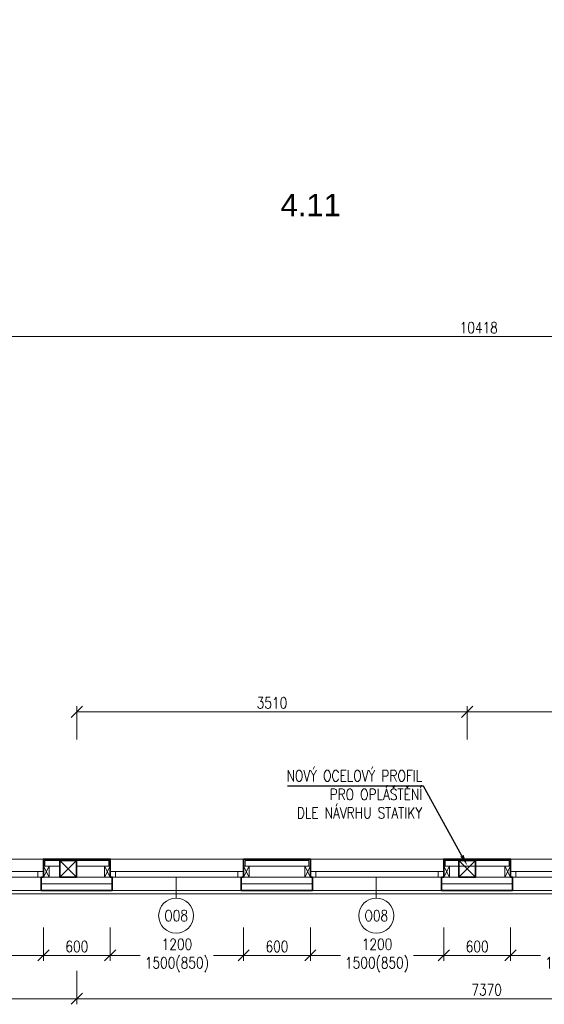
# Model space of a CAD drawing. Header units: millimetres. Extents: x -485339 to 350584, y -1189936 to 0.
# Tile 93 of 256: x -69274 to -64556, y -1158209 to -1149359. Entities that reach past the tile are written whole.
import ezdxf
from ezdxf import colors
from ezdxf.entities.mleader import LeaderData, LeaderLine
from ezdxf.enums import TextEntityAlignment as Align
from ezdxf.math import Vec2, Vec3

# ---------------------------------------------------------------- set-up
doc = ezdxf.new("R2010")
doc.units = ezdxf.units.MM
doc.header["$LTSCALE"] = 10
doc.layers.get('Defpoints').update_dxf_attribs({"color": 201})
for name, color, linetype, lineweight in [('N_kóty', 10, 'Continuous', 18), ('N_okna', 10, 'Continuous', 18), ('N_okna_konst_prof', 10, 'Continuous', 18), ('N_popis', 10, 'Continuous', 18), ('N_popis_otvory', 10, 'Continuous', 18), ('N_čáry_obrys', 10, 'Continuous', 35), ('N_čáry_obv.plášt', 212, 'Continuous', 18), ('N_čáry_obv.plášt_obrys', 212, 'Continuous', 35), ('N_čáry_plné', 10, 'Continuous', 18), ('St_kóty', 132, 'Continuous', 18), ('St_lehký obvodový plášť', 152, 'Continuous', 18), ('St_plocha_místnosti', 250, 'Continuous', 18), ('St_sloupy_opláštění_půdorys', 25, 'Continuous', 35), ('St_čáry_plné', 250, 'Continuous', 18)]:
    doc.layers.add(name, color=color, linetype=linetype, lineweight=lineweight)
doc.layers.add('St_plocha_místn', color=140, linetype='Continuous', lineweight=18, plot=False)
doc.styles.add('Andy', font='arial.ttf')
doc.styles.get("Standard").update_dxf_attribs({"font": 'simplex.shx', "width": 0.8})
doc.linetypes.add('ZIGZAG', pattern='A,0.00254,-5.08,[131,ltypeshp.shx,S=5.08,R=0,X=-5.08,Y=0],-10.16,[131,ltypeshp.shx,S=5.08,R=180,X=5.08,Y=0],-5.08', length=20.32254)
doc.dimstyles.new('stavebníM50 vnitřní', dxfattribs={"dimtxt": 100, "dimasz": 100, "dimexe": 50, "dimexo": 100, "dimgap": 30, "dimtad": 1, "dimdec": 0, "dimtxsty": 'Standard', "dimblk": 'OBLIQUE', "dimcen": 2.5, "dimclrd": 256, "dimclre": 256, "dimclrt": 256, "dimadec": 0, "dimazin": 0, "dimtfac": 1, "dimtdec": 0, "dimtmove": 2, "dimatfit": 2, "dimldrblk": 'OBLIQUE', "dimfxl": 250, "dimfxlon": 1, "dimlwd": -1, "dimlwe": -1, "dimarcsym": 0})

# ---------------------------------------------------------------- blocks, each defined once
blk = doc.blocks.new('G$CBB62DE26')
at = {"layer": 'St_sloupy_opláštění_půdorys', "color": 0, "ltscale": 2}
blk.add_lwpolyline([(-75, -150), (75, -150), (75, 0), (-75, 0)], close=True, dxfattribs=at)
for points in [[(-75, 0), (75, -150)], [(75, 0), (-75, -150)]]:
    blk.add_lwpolyline(points, dxfattribs=at)
blk = doc.blocks.new('_OBLIQUE')
at = {"color": 0, "linetype": 'ByBlock'}
blk.add_line((-0.5, -0.5), (0.5, 0.5), dxfattribs=at)
blk = doc.blocks.new('*D6530')
at = {"layer": 'Defpoints', "color": 0}
for p in [(-64860.1, -1157091.2), (-63660.1, -1157116.2), (-64860.1, -1157769.6)]:
    blk.add_point(p, dxfattribs=at)
at = {"layer": 'St_kóty'}
for p, q in [((-64860.1, -1157519.6), (-64860.1, -1157819.6)), ((-63660.1, -1157519.6), (-63660.1, -1157819.6)), ((-64860.1, -1157769.6), (-64589.2, -1157769.6)), ((-63660.1, -1157769.6), (-63931.1, -1157769.6))]:
    blk.add_line(p, q, dxfattribs=at)
at = {"layer": 'St_kóty', "linetype": 'ByBlock', "xscale": 100, "yscale": 100, "zscale": 100, "rotation": 180}
blk.add_blockref('_OBLIQUE', (-64860.1, -1157769.6), dxfattribs=at)
at = {"layer": 'St_kóty', "linetype": 'ByBlock', "xscale": 100, "yscale": 100, "zscale": 100}
blk.add_blockref('_OBLIQUE', (-63660.1, -1157769.6), dxfattribs=at)
at = {"layer": 'St_kóty', "insert": (-64260.1, -1157769.6), "char_height": 100, "attachment_point": 5}
blk.add_mtext('1200\\P1500(850)', dxfattribs=at)
blk = doc.blocks.new('*D6531')
at = {"layer": 'Defpoints', "color": 0}
for p in [(-65460.1, -1157091.2), (-64860.1, -1157091.2), (-65460.1, -1157769.6)]:
    blk.add_point(p, dxfattribs=at)
at = {"layer": 'St_kóty'}
for p, q in [((-65460.1, -1157519.6), (-65460.1, -1157819.6)), ((-64860.1, -1157519.6), (-64860.1, -1157819.6)), ((-64860.1, -1157769.6), (-65460.1, -1157769.6))]:
    blk.add_line(p, q, dxfattribs=at)
at = {"layer": 'St_kóty', "linetype": 'ByBlock', "xscale": 100, "yscale": 100, "zscale": 100, "rotation": 180}
blk.add_blockref('_OBLIQUE', (-65460.1, -1157769.6), dxfattribs=at)
at = {"layer": 'St_kóty', "linetype": 'ByBlock', "xscale": 100, "yscale": 100, "zscale": 100}
blk.add_blockref('_OBLIQUE', (-64860.1, -1157769.6), dxfattribs=at)
at = {"layer": 'St_kóty', "insert": (-65160.1, -1157689.6), "char_height": 100, "attachment_point": 5}
blk.add_mtext('600', dxfattribs=at)
blk = doc.blocks.new('*D6532')
at = {"layer": 'Defpoints', "color": 0}
for p in [(-66660.1, -1157091.2), (-65460.1, -1157091.2), (-66660.1, -1157769.6)]:
    blk.add_point(p, dxfattribs=at)
at = {"layer": 'St_kóty'}
for p, q in [((-66660.1, -1157519.6), (-66660.1, -1157819.6)), ((-65460.1, -1157519.6), (-65460.1, -1157819.6)), ((-66660.1, -1157769.6), (-66389.2, -1157769.6)), ((-65460.1, -1157769.6), (-65731.1, -1157769.6))]:
    blk.add_line(p, q, dxfattribs=at)
at = {"layer": 'St_kóty', "linetype": 'ByBlock', "xscale": 100, "yscale": 100, "zscale": 100, "rotation": 180}
blk.add_blockref('_OBLIQUE', (-66660.1, -1157769.6), dxfattribs=at)
at = {"layer": 'St_kóty', "linetype": 'ByBlock', "xscale": 100, "yscale": 100, "zscale": 100}
blk.add_blockref('_OBLIQUE', (-65460.1, -1157769.6), dxfattribs=at)
at = {"layer": 'St_kóty', "insert": (-66060.1, -1157769.6), "char_height": 100, "attachment_point": 5}
blk.add_mtext('1200\\P1500(850)', dxfattribs=at)
blk = doc.blocks.new('*D6533')
at = {"layer": 'Defpoints', "color": 0}
for p in [(-67260.1, -1157091.2), (-66660.1, -1157091.2), (-67260.1, -1157769.6)]:
    blk.add_point(p, dxfattribs=at)
at = {"layer": 'St_kóty'}
for p, q in [((-67260.1, -1157519.6), (-67260.1, -1157819.6)), ((-66660.1, -1157519.6), (-66660.1, -1157819.6)), ((-66660.1, -1157769.6), (-67260.1, -1157769.6))]:
    blk.add_line(p, q, dxfattribs=at)
at = {"layer": 'St_kóty', "linetype": 'ByBlock', "xscale": 100, "yscale": 100, "zscale": 100, "rotation": 180}
blk.add_blockref('_OBLIQUE', (-67260.1, -1157769.6), dxfattribs=at)
at = {"layer": 'St_kóty', "linetype": 'ByBlock', "xscale": 100, "yscale": 100, "zscale": 100}
blk.add_blockref('_OBLIQUE', (-66660.1, -1157769.6), dxfattribs=at)
at = {"layer": 'St_kóty', "insert": (-66960.1, -1157689.6), "char_height": 100, "attachment_point": 5}
blk.add_mtext('600', dxfattribs=at)
blk = doc.blocks.new('*D6534')
at = {"layer": 'Defpoints', "color": 0}
for p in [(-68460.1, -1157091.2), (-67260.1, -1157091.2), (-68460.1, -1157769.6)]:
    blk.add_point(p, dxfattribs=at)
at = {"layer": 'St_kóty'}
for p, q in [((-68460.1, -1157519.6), (-68460.1, -1157819.6)), ((-67260.1, -1157519.6), (-67260.1, -1157819.6)), ((-68460.1, -1157769.6), (-68189.2, -1157769.6)), ((-67260.1, -1157769.6), (-67531.1, -1157769.6))]:
    blk.add_line(p, q, dxfattribs=at)
at = {"layer": 'St_kóty', "linetype": 'ByBlock', "xscale": 100, "yscale": 100, "zscale": 100, "rotation": 180}
blk.add_blockref('_OBLIQUE', (-68460.1, -1157769.6), dxfattribs=at)
at = {"layer": 'St_kóty', "linetype": 'ByBlock', "xscale": 100, "yscale": 100, "zscale": 100}
blk.add_blockref('_OBLIQUE', (-67260.1, -1157769.6), dxfattribs=at)
at = {"layer": 'St_kóty', "insert": (-67860.1, -1157769.6), "char_height": 100, "attachment_point": 5}
blk.add_mtext('1200\\P1500(850)', dxfattribs=at)
blk = doc.blocks.new('*D6535')
at = {"layer": 'Defpoints', "color": 0}
for p in [(-69060.1, -1157091.2), (-68460.1, -1157091.2), (-69060.1, -1157769.6)]:
    blk.add_point(p, dxfattribs=at)
at = {"layer": 'St_kóty'}
for p, q in [((-69060.1, -1157519.6), (-69060.1, -1157819.6)), ((-68460.1, -1157519.6), (-68460.1, -1157819.6)), ((-68460.1, -1157769.6), (-69060.1, -1157769.6))]:
    blk.add_line(p, q, dxfattribs=at)
at = {"layer": 'St_kóty', "linetype": 'ByBlock', "xscale": 100, "yscale": 100, "zscale": 100, "rotation": 180}
blk.add_blockref('_OBLIQUE', (-69060.1, -1157769.6), dxfattribs=at)
at = {"layer": 'St_kóty', "linetype": 'ByBlock', "xscale": 100, "yscale": 100, "zscale": 100}
blk.add_blockref('_OBLIQUE', (-68460.1, -1157769.6), dxfattribs=at)
at = {"layer": 'St_kóty', "insert": (-68760.1, -1157689.6), "char_height": 100, "attachment_point": 5}
blk.add_mtext('600', dxfattribs=at)
blk = doc.blocks.new('*D6536')
at = {"layer": 'Defpoints', "color": 0}
for p in [(-70340.1, -1157091.2), (-69060.1, -1157091.2), (-70340.1, -1157769.6)]:
    blk.add_point(p, dxfattribs=at)
at = {"layer": 'St_kóty'}
for p, q in [((-70340.1, -1157519.6), (-70340.1, -1157819.6)), ((-69060.1, -1157519.6), (-69060.1, -1157819.6)), ((-70340.1, -1157769.6), (-70029.2, -1157769.6)), ((-69060.1, -1157769.6), (-69371.1, -1157769.6))]:
    blk.add_line(p, q, dxfattribs=at)
at = {"layer": 'St_kóty', "linetype": 'ByBlock', "xscale": 100, "yscale": 100, "zscale": 100, "rotation": 180}
blk.add_blockref('_OBLIQUE', (-70340.1, -1157769.6), dxfattribs=at)
at = {"layer": 'St_kóty', "linetype": 'ByBlock', "xscale": 100, "yscale": 100, "zscale": 100}
blk.add_blockref('_OBLIQUE', (-69060.1, -1157769.6), dxfattribs=at)
at = {"layer": 'St_kóty', "insert": (-69700.1, -1157769.6), "char_height": 100, "attachment_point": 5}
blk.add_mtext('1280\\P1500(850)', dxfattribs=at)
blk = doc.blocks.new('*D6538')
at = {"layer": 'Defpoints', "color": 0}
for p in [(-68760.1, -1156991.2), (-70454.9, -1157066.2), (-68760.1, -1158159)]:
    blk.add_point(p, dxfattribs=at)
at = {"layer": 'St_kóty'}
for p, q in [((-70454.9, -1157909), (-70454.9, -1158209)), ((-68760.1, -1157909), (-68760.1, -1158209)), ((-70454.9, -1158159), (-68760.1, -1158159))]:
    blk.add_line(p, q, dxfattribs=at)
at = {"layer": 'St_kóty', "linetype": 'ByBlock', "xscale": 100, "yscale": 100, "zscale": 100, "rotation": 180}
blk.add_blockref('_OBLIQUE', (-70454.9, -1158159), dxfattribs=at)
at = {"layer": 'St_kóty', "linetype": 'ByBlock', "xscale": 100, "yscale": 100, "zscale": 100}
blk.add_blockref('_OBLIQUE', (-68760.1, -1158159), dxfattribs=at)
at = {"layer": 'St_kóty', "insert": (-69607.5, -1158079), "char_height": 100, "attachment_point": 5}
blk.add_mtext('1695', dxfattribs=at)
blk = doc.blocks.new('*D6539')
at = {"layer": 'Defpoints', "color": 0}
for p in [(-68760.1, -1156991.2), (-61390.3, -1156991.2), (-61390.3, -1158159)]:
    blk.add_point(p, dxfattribs=at)
at = {"layer": 'St_kóty'}
for p, q in [((-68760.1, -1157909), (-68760.1, -1158209)), ((-61390.3, -1157909), (-61390.3, -1158209)), ((-68760.1, -1158159), (-61390.3, -1158159))]:
    blk.add_line(p, q, dxfattribs=at)
at = {"layer": 'St_kóty', "linetype": 'ByBlock', "xscale": 100, "yscale": 100, "zscale": 100, "rotation": 180}
blk.add_blockref('_OBLIQUE', (-68760.1, -1158159), dxfattribs=at)
at = {"layer": 'St_kóty', "linetype": 'ByBlock', "xscale": 100, "yscale": 100, "zscale": 100}
blk.add_blockref('_OBLIQUE', (-61390.3, -1158159), dxfattribs=at)
at = {"layer": 'St_kóty', "insert": (-65075.2, -1158079), "char_height": 100, "attachment_point": 5}
blk.add_mtext('7370', dxfattribs=at)
blk = doc.blocks.new('G$C2A6251B2')
at = {"layer": 'St_lehký obvodový plášť', "color": 0, "ltscale": 2}
for points in [[(0, -50), (1200, -50), (1200, 0), (0, 0)], [(0, -50), (50, -50), (50, 0), (0, 0)], [(1200, -50), (1150, -50), (1150, 0), (1200, 0)]]:
    blk.add_lwpolyline(points, close=True, dxfattribs=at)
blk = doc.blocks.new('*D7584')
at = {"layer": 'Defpoints', "color": 0}
for p in [(-70354.9, -1152207.5), (-70354.9, -1152207.5), (-59936.7, -1152207.5)]:
    blk.add_point(p, dxfattribs=at)
at = {"layer": 'St_kóty'}
for p, q in [((-59936.7, -1152107.5), (-59936.7, -1152157.5)), ((-70354.9, -1152207.5), (-70354.9, -1152257.5)), ((-59936.7, -1152207.5), (-70354.9, -1152207.5))]:
    blk.add_line(p, q, dxfattribs=at)
at = {"layer": 'St_kóty', "linetype": 'ByBlock', "xscale": 100, "yscale": 100, "zscale": 100, "rotation": 180}
blk.add_blockref('_OBLIQUE', (-70354.9, -1152207.5), dxfattribs=at)
at = {"layer": 'St_kóty', "linetype": 'ByBlock', "xscale": 100, "yscale": 100, "zscale": 100}
blk.add_blockref('_OBLIQUE', (-59936.7, -1152207.5), dxfattribs=at)
at = {"layer": 'St_kóty', "insert": (-65145.8, -1152127.5), "char_height": 100, "attachment_point": 5}
blk.add_mtext('10418', dxfattribs=at)
blk = doc.blocks.new('*D8020')
at = {"layer": 'Defpoints', "color": 0}
for p in [(-61390.3, -1155579.8), (-65250.3, -1156916.2), (-61390.3, -1157909)]:
    blk.add_point(p, dxfattribs=at)
at = {"layer": 'N_kóty'}
for p, q in [((-65250.3, -1155829.8), (-65250.3, -1155529.8)), ((-65250.3, -1155579.8), (-61390.3, -1155579.8)), ((-61390.3, -1155829.8), (-61390.3, -1155529.8))]:
    blk.add_line(p, q, dxfattribs=at)
at = {"layer": 'N_kóty', "linetype": 'ByBlock', "xscale": 100, "yscale": 100, "zscale": 100, "rotation": 180}
blk.add_blockref('_OBLIQUE', (-65250.3, -1155579.8), dxfattribs=at)
at = {"layer": 'N_kóty', "linetype": 'ByBlock', "xscale": 100, "yscale": 100, "zscale": 100}
blk.add_blockref('_OBLIQUE', (-61390.3, -1155579.8), dxfattribs=at)
at = {"layer": 'N_kóty', "insert": (-63320.3, -1155499.8), "char_height": 100, "attachment_point": 5}
blk.add_mtext('3860', dxfattribs=at)
blk = doc.blocks.new('*D8021')
at = {"layer": 'Defpoints', "color": 0}
for p in [(-68760.1, -1155579.8), (-65250.3, -1156916.2), (-68760.1, -1157909)]:
    blk.add_point(p, dxfattribs=at)
at = {"layer": 'N_kóty'}
for p, q in [((-68760.1, -1155829.8), (-68760.1, -1155529.8)), ((-65250.3, -1155579.8), (-68760.1, -1155579.8)), ((-65250.3, -1155829.8), (-65250.3, -1155529.8))]:
    blk.add_line(p, q, dxfattribs=at)
at = {"layer": 'N_kóty', "linetype": 'ByBlock', "xscale": 100, "yscale": 100, "zscale": 100, "rotation": 180}
blk.add_blockref('_OBLIQUE', (-68760.1, -1155579.8), dxfattribs=at)
at = {"layer": 'N_kóty', "linetype": 'ByBlock', "xscale": 100, "yscale": 100, "zscale": 100}
blk.add_blockref('_OBLIQUE', (-65250.3, -1155579.8), dxfattribs=at)
at = {"layer": 'N_kóty', "insert": (-67005.2, -1155499.8), "char_height": 100, "attachment_point": 5}
blk.add_mtext('3510', dxfattribs=at)

msp = doc.modelspace()

# ---------------------------------------------------------------- linework, layer by layer
at = {"layer": 'N_okna_konst_prof'}
for points in [[(-67247.6, -1156966.2), (-67247.6, -1156915.7), (-66672.6, -1156915.7), (-66672.6, -1156966.2)], [(-65447.6, -1156966.2), (-65447.6, -1156915.7), (-64872.6, -1156915.7), (-64872.6, -1156966.2)], [(-68914.1, -1156966.2), (-69010.1, -1156966.2)], [(-68510.1, -1156966.2), (-68764.1, -1156966.2)], [(-66710.1, -1156966.2), (-67210.1, -1156966.2)], [(-65410.1, -1156966.2), (-64910.1, -1156966.2)]]:
    msp.add_lwpolyline(points, dxfattribs=at)
at = {"layer": 'N_popis_otvory'}
for points in [[(-67866.8, -1157254.9), (-67866.8, -1157066.2)], [(-66066.8, -1157254.9), (-66066.8, -1157066.2)]]:
    msp.add_lwpolyline(points, dxfattribs=at)
for centre in [(-67866.8, -1157412.2), (-66066.8, -1157412.2)]:
    msp.add_circle(centre, 157.3, dxfattribs=at)
at = {"layer": 'N_čáry_obrys'}
for points in [[(-69080.1, -1157066.2), (-69060.1, -1157066.2), (-69060.1, -1156903.2), (-68685.1, -1156903.2)], [(-68685.1, -1156903.2), (-68460.1, -1156903.2), (-68460.1, -1157066.2), (-68440.1, -1157066.2)], [(-67280.1, -1157066.2), (-67260.1, -1157066.2), (-67260.1, -1156903.2), (-67260.1, -1156903.2)], [(-67260.1, -1156903.2), (-66660.1, -1156903.2), (-66660.1, -1157066.2), (-66640.1, -1157066.2)], [(-65480.1, -1157066.2), (-65460.1, -1157066.2), (-65460.1, -1156903.2), (-64860.1, -1156903.2)], [(-64860.1, -1156903.2), (-64860.1, -1156903.2), (-64860.1, -1157066.2), (-64840.1, -1157066.2)]]:
    msp.add_lwpolyline(points, dxfattribs=at)
at = {"layer": 'N_čáry_obv.plášt'}
for p, q in [((-69080.1, -1157066.2), (-68440.1, -1157066.2)), ((-67330.1, -1157066.2), (-66690.1, -1157066.2)), ((-65480.1, -1157066.2), (-64840.1, -1157066.2))]:
    msp.add_line(p, q, dxfattribs=at)
msp.add_lwpolyline([(-70574.9, -1157186.2), (-59678.3, -1157186.2)], dxfattribs=at)
at = {"layer": 'N_čáry_obv.plášt', "linetype": 'ZIGZAG'}
for points in [[(-69080.1, -1157126.2), (-68440.1, -1157126.2)], [(-67280.1, -1157126.2), (-66640.1, -1157126.2)], [(-65480.1, -1157126.2), (-64840.1, -1157126.2)]]:
    msp.add_lwpolyline(points, dxfattribs=at)
at = {"layer": 'N_čáry_obv.plášt_obrys', "ltscale": 2}
for p, q in [((-69080.8, -1157186.2), (-69080.8, -1157066.2)), ((-68440.8, -1157066.2), (-68440.8, -1157186.2)), ((-67280.8, -1157066.2), (-67280.8, -1157186.2)), ((-66640.8, -1157066.2), (-66640.8, -1157186.2)), ((-65480.8, -1157066.2), (-65480.8, -1157186.2)), ((-64840.8, -1157066.2), (-64840.8, -1157186.2)), ((-68440.8, -1157186.2), (-69080.8, -1157186.2)), ((-66640.8, -1157186.2), (-67280.8, -1157186.2)), ((-64840.8, -1157186.2), (-65480.8, -1157186.2))]:
    msp.add_line(p, q, dxfattribs=at)
at = {"layer": 'N_čáry_plné', "ltscale": 2}
msp.add_line((-59624.9, -1157216.2), (-70604.9, -1157216.2), dxfattribs=at)
for points in [[(-69060.1, -1156903.2), (-70291.9, -1156903.2)], [(-69047.6, -1156966.2), (-69047.6, -1156915.7), (-68685.1, -1156915.7)], [(-68685.1, -1156915.7), (-68472.6, -1156915.7), (-68472.6, -1156966.2)], [(-67124.9, -1156903.2), (-68460.1, -1156903.2)], [(-64860.1, -1156903.2), (-67260.1, -1156903.2)], [(-59936.3, -1156903.2), (-64993.3, -1156903.2)]]:
    msp.add_lwpolyline(points, dxfattribs=at)
at = {"layer": 'St_plocha_místn'}
msp.add_lwpolyline([(-70291.9, -1156903.2), (-59936.3, -1156903.2), (-59936.3, -1147348.7), (-68726.6, -1147348.7), (-68726.6, -1146936.2), (-70354.9, -1146936.2), (-70354.9, -1152793.7), (-70291.9, -1152793.7)], close=True, dxfattribs=at)
at = {"layer": 'St_čáry_plné'}
for points in [[(-69060.1, -1157066.2), (-69010.1, -1157066.2), (-69010.1, -1156966.2), (-69060.1, -1156966.2)], [(-68510.1, -1157066.2), (-68460.1, -1157066.2), (-68460.1, -1156966.2), (-68510.1, -1156966.2)], [(-67260.1, -1157066.2), (-67210.1, -1157066.2), (-67210.1, -1156966.2), (-67260.1, -1156966.2)], [(-66710.1, -1157066.2), (-66660.1, -1157066.2), (-66660.1, -1156966.2), (-66710.1, -1156966.2)], [(-65460.1, -1157066.2), (-65410.1, -1157066.2), (-65410.1, -1156966.2), (-65460.1, -1156966.2)], [(-64910.1, -1157066.2), (-64860.1, -1157066.2), (-64860.1, -1156966.2), (-64910.1, -1156966.2)]]:
    msp.add_lwpolyline(points, close=True, dxfattribs=at)
for points in [[(-69060.1, -1156966.2), (-69010.1, -1157066.2)], [(-69010.1, -1156966.2), (-69060.1, -1157066.2)], [(-68510.1, -1156966.2), (-68460.1, -1157066.2)], [(-68460.1, -1156966.2), (-68510.1, -1157066.2)], [(-67260.1, -1156966.2), (-67210.1, -1157066.2)], [(-67210.1, -1156966.2), (-67260.1, -1157066.2)], [(-66710.1, -1156966.2), (-66660.1, -1157066.2)], [(-66660.1, -1156966.2), (-66710.1, -1157066.2)], [(-65460.1, -1156966.2), (-65410.1, -1157066.2)], [(-65410.1, -1156966.2), (-65460.1, -1157066.2)], [(-64910.1, -1156966.2), (-64860.1, -1157066.2)], [(-64860.1, -1156966.2), (-64910.1, -1157066.2)]]:
    msp.add_lwpolyline(points, dxfattribs=at)

# ---------------------------------------------------------------- block references
at = {"layer": 'N_okna', "ltscale": 2, "rotation": 180}
for p in [(-69060.8, -1157066.2), (-67260.8, -1157066.2), (-65460.8, -1157066.2), (-63660.8, -1157066.2)]:
    msp.add_blockref('G$C2A6251B2', p, dxfattribs=at)
at = {"layer": 'N_čáry_obrys', "ltscale": 2, "rotation": 90}
msp.add_blockref('G$CBB62DE26', (-65325.3, -1156991.2), dxfattribs=at)
at = {"layer": 'St_sloupy_opláštění_půdorys', "ltscale": 2, "rotation": 90}
msp.add_blockref('G$CBB62DE26', (-68914.1, -1156991.2), dxfattribs=at)

# ---------------------------------------------------------------- texts
at = {"layer": 'N_popis_otvory', "width": 0.8}
for p in [(-67866.8, -1157412.2), (-66066.8, -1157412.2)]:
    msp.add_text('O08', height=100, dxfattribs=at).set_placement(p, align=Align.MIDDLE_CENTER)
at = {"layer": 'St_plocha_místnosti', "ltscale": 2, "style": 'Andy'}
msp.add_text('4.11', height=200, dxfattribs=at).set_placement((-66928.6, -1151125.3))

# ---------------------------------------------------------------- dimensions: what is measured, and where the dimension line sits
at = {"layer": 'N_kóty'}
for base, p2, picture, middle in [((-68760.1, -1155579.8), (-68760.1, -1157909), '*D8021', (-67005.2, -1155499.8)), ((-61390.3, -1155579.8), (-61390.3, -1157909), '*D8020', (-63320.3, -1155499.8))]:
    dim = msp.add_linear_dim(base=base, p1=(-65250.3, -1156916.2), p2=p2, dimstyle='stavebníM50 vnitřní', override={"dimtxsty": 'Standard', "dimldrblk": 'OBLIQUE'}, dxfattribs=at)
    dim.commit()
    dim.dimension.update_dxf_attribs({"geometry": picture, "text_midpoint": middle})
at = {"layer": 'St_kóty'}
dim = msp.add_linear_dim(base=(-70354.9, -1152207.5), p1=(-59936.7, -1152207.5), p2=(-70354.9, -1152207.5), dimstyle='stavebníM50 vnitřní', override={"dimtxsty": 'Standard', "dimldrblk": 'OBLIQUE'}, dxfattribs=at)
dim.commit()
dim.dimension.update_dxf_attribs({"geometry": '*D7584', "text_midpoint": (-65145.8, -1152127.5)})
for base, p1, p2, picture, middle in [((-68760.1, -1158159), (-70454.9, -1157066.2), (-68760.1, -1156991.2), '*D6538', (-69607.5, -1158079)), ((-61390.3, -1158159), (-68760.1, -1156991.2), (-61390.3, -1156991.2), '*D6539', (-65075.2, -1158079)), ((-69060.1, -1157769.6), (-68460.1, -1157091.2), (-69060.1, -1157091.2), '*D6535', (-68760.1, -1157689.6)), ((-67260.1, -1157769.6), (-66660.1, -1157091.2), (-67260.1, -1157091.2), '*D6533', (-66960.1, -1157689.6)), ((-65460.1, -1157769.6), (-64860.1, -1157091.2), (-65460.1, -1157091.2), '*D6531', (-65160.1, -1157689.6))]:
    dim = msp.add_linear_dim(base=base, p1=p1, p2=p2, dimstyle='stavebníM50 vnitřní', dxfattribs=at)
    dim.commit()
    dim.dimension.update_dxf_attribs({"geometry": picture, "text_midpoint": middle})
for base, p1, p2, picture, middle in [((-70340.1, -1157769.6), (-69060.1, -1157091.2), (-70340.1, -1157091.2), '*D6536', (-69700.1, -1157769.6)), ((-68460.1, -1157769.6), (-67260.1, -1157091.2), (-68460.1, -1157091.2), '*D6534', (-67860.1, -1157769.6)), ((-66660.1, -1157769.6), (-65460.1, -1157091.2), (-66660.1, -1157091.2), '*D6532', (-66060.1, -1157769.6)), ((-64860.1, -1157769.6), (-63660.1, -1157116.2), (-64860.1, -1157091.2), '*D6530', (-64260.1, -1157769.6))]:
    dim = msp.add_linear_dim(base=base, p1=p1, p2=p2, text='<>\\P1500(850)', dimstyle='stavebníM50 vnitřní', override={"dimtxsty": 'Standard'}, dxfattribs=at)
    dim.commit()
    dim.dimension.update_dxf_attribs({"geometry": picture, "text_midpoint": middle, "dimtype": 160})

# ---------------------------------------------------------------- leaders
at = {"layer": 'N_popis'}
ml = msp.add_multileader_mtext('Standard', dxfattribs=at)
ml.set_content('NOVÝ OCELOVÝ PROFIL \\PPRO OPLÁŠTĚNÍ \\PDLE NÁVRHU STATIKY')
ml.set_leader_properties()
ml.build(insert=Vec2(0, 0))
ml.multileader.update_dxf_attribs({"text_left_attachment_type": 6, "text_right_attachment_type": 6, "arrow_head_size": 100})
ctx = ml.context
ctx.base_point, ctx.char_height, ctx.arrow_head_size, ctx.plane_origin = Vec3(-67046.2, -1156248.4), 100, 100, Vec3(-64865.4, -1155402.1)
ctx.left_attachment, ctx.right_attachment, ctx.text_align_type = 6, 6, 2
notes = []
notes.append((ctx, [(0, (1, 1, 0), (-65643.7, -1156248.4), (-1, 0), 8, [(0, [(-65248.5, -1156961.3)], 0, [])])]))
ctx.mtext.insert, ctx.mtext.alignment, ctx.mtext.flow_direction = Vec3(-65653.7, -1156105.5), 3, 5
for ctx, leaders in notes:
    for number, flags, end, landing, length, lines in leaders:
        leader = LeaderData()
        leader.index, (leader.has_last_leader_line, leader.has_dogleg_vector, leader.attachment_direction) = number, flags
        leader.last_leader_point, leader.dogleg_vector, leader.dogleg_length = Vec3(end), Vec3(landing), length
        for number, points, colour, breaks in lines:
            line = LeaderLine()
            line.index, line.vertices, line.color, line.breaks = number, Vec3.list(points), colors.encode_raw_color(colour), breaks
            leader.lines.append(line)
        ctx.leaders.append(leader)

doc.saveas('drawing.dxf')
